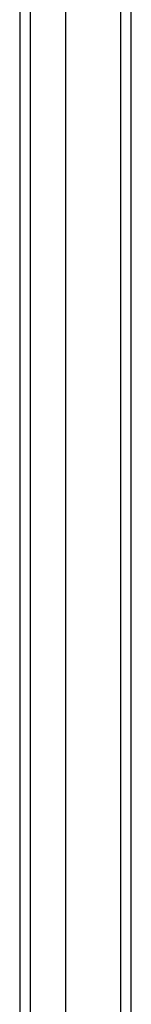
# Model space of a CAD drawing. Header units: inches. Extents: x 0 to 149, y -11 to 97.
# Tile 21 of 65: x 82.795 to 83.634, y 44.913 to 52.334. Entities that reach past the tile are written whole.
import ezdxf

# ---------------------------------------------------------------- set-up
doc = ezdxf.new("R2010")
doc.units = ezdxf.units.IN
doc.header["$LTSCALE"] = 8.944272
doc.header["$MEASUREMENT"] = 0
doc.layers.add('Visible Edges(ANSI)', color=7, linetype='Continuous', lineweight=25)
doc.layers.add('Visible Tangent Edges(ANSI)', color=7, linetype='Continuous', lineweight=25)

msp = doc.modelspace()

# ---------------------------------------------------------------- linework, layer by layer
at = {"layer": 'Visible Edges(ANSI)'}
for p, q in [((83.6343, 41.36297), (83.6343, 60.57944)), ((83.13837, 59.89787), (83.13837, 42.04454)), ((82.79504, 59.79153), (82.79504, 42.15087))]:
    msp.add_line(p, q, dxfattribs=at)
at = {"layer": 'Visible Tangent Edges(ANSI)'}
for p, q in [((83.55291, 60.57944), (83.55291, 41.36297)), ((82.87643, 42.03944), (82.87643, 59.90296))]:
    msp.add_line(p, q, dxfattribs=at)

doc.saveas('drawing.dxf')
